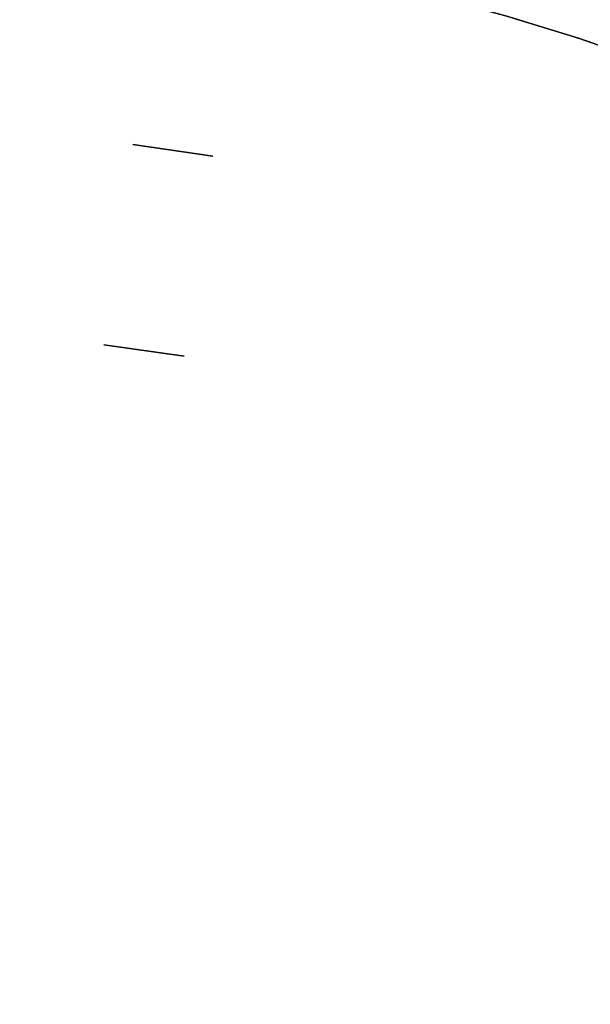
# Model space of a CAD drawing. Header units: millimetres. Extents: x 220 to 1240, y -2940 to -1929.
# Tile 52 of 59: x 750 to 835, y -2264 to -2118. Entities that reach past the tile are written whole.
import ezdxf

# ---------------------------------------------------------------- set-up
doc = ezdxf.new("R2010")
doc.units = ezdxf.units.MM

msp = doc.modelspace()

# ---------------------------------------------------------------- linework, layer by layer
at = {"extrusion": (0.989821, -0.142315, 8.69785e-15)}
msp.add_lwpolyline([(-1945.84, -438), (-1945.87, -440.05), (-1945.98, -442.1), (-1946.15, -444.14), (-1946.4, -446.17), (-1946.71, -448.2), (-1947.09, -450.21), (-1947.54, -452.21), (-1948.06, -454.19), (-1948.65, -456.16), (-1949.3, -458.1), (-1950.02, -460.02), (-1950.81, -461.91), (-1951.65, -463.77), (-1952.57, -465.61), (-1953.54, -467.41), (-1954.57, -469.18), (-1955.67, -470.91), (-1956.82, -472.61), (-1958.03, -474.26), (-1959.3, -475.87), (-1960.62, -477.44), (-1961.99, -478.96), (-1963.41, -480.43), (-1964.89, -481.86), (-1966.41, -483.23), (-1967.97, -484.55), (-1969.58, -485.81), (-1971.24, -487.02), (-1972.93, -488.18), (-1974.66, -489.27), (-1976.43, -490.3), (-1978.23, -491.28), (-1980.07, -492.19), (-1981.93, -493.04), (-1983.83, -493.82), (-1985.75, -494.54), (-1987.69, -495.19), (-1989.65, -495.78), (-1991.63, -496.3), (-1993.63, -496.75), (-1995.64, -497.13), (-1997.67, -497.45), (-1999.7, -497.69), (-2001.74, -497.87), (-2003.79, -497.97), (-2005.84, -498.01)], dxfattribs=at)
at = {"extrusion": (0.989821, -0.142315, -4.9246e-15)}
msp.add_lwpolyline([(-2005.84, 221.99), (-2003.79, 221.96), (-2001.74, 221.86), (-1999.7, 221.68), (-1997.67, 221.44), (-1995.64, 221.12), (-1993.63, 220.74), (-1991.63, 220.29), (-1989.65, 219.77), (-1987.69, 219.18), (-1985.75, 218.53), (-1983.83, 217.81), (-1981.93, 217.03), (-1980.07, 216.18), (-1978.23, 215.27), (-1976.43, 214.29), (-1974.66, 213.26), (-1972.93, 212.17), (-1971.24, 211.01), (-1969.58, 209.8), (-1967.97, 208.54), (-1966.41, 207.22), (-1964.89, 205.85), (-1963.41, 204.42), (-1961.99, 202.95), (-1960.62, 201.43), (-1959.3, 199.86), (-1958.03, 198.25), (-1956.82, 196.6), (-1955.67, 194.9), (-1954.57, 193.17), (-1953.54, 191.4), (-1952.57, 189.6), (-1951.65, 187.76), (-1950.81, 185.9), (-1950.02, 184.01), (-1949.3, 182.09), (-1948.65, 180.15), (-1948.06, 178.18), (-1947.54, 176.2), (-1947.09, 174.2), (-1946.71, 172.19), (-1946.4, 170.16), (-1946.15, 168.13), (-1945.98, 166.09), (-1945.87, 164.04), (-1945.84, 162)], dxfattribs=at)
at = {"extrusion": (0.989821, -0.142315, -3.79929e-16)}
msp.add_lwpolyline([(-2005.84, -498.01), (-2003.79, -497.97), (-2001.74, -497.87), (-1999.7, -497.69), (-1997.67, -497.45), (-1995.64, -497.13), (-1993.63, -496.75), (-1991.63, -496.3), (-1989.65, -495.78), (-1987.69, -495.19), (-1985.75, -494.54), (-1983.83, -493.82), (-1981.93, -493.04), (-1980.07, -492.19), (-1978.23, -491.28), (-1976.43, -490.3), (-1974.66, -489.27), (-1972.93, -488.18), (-1971.24, -487.02), (-1969.58, -485.81), (-1967.97, -484.55), (-1966.41, -483.23), (-1964.89, -481.86), (-1963.41, -480.43), (-1961.99, -478.96), (-1960.62, -477.44), (-1959.3, -475.87), (-1958.03, -474.26), (-1956.82, -472.61), (-1955.67, -470.91), (-1954.57, -469.18), (-1953.54, -467.41), (-1952.57, -465.61), (-1951.65, -463.77), (-1950.81, -461.91), (-1950.02, -460.02), (-1949.3, -458.1), (-1948.65, -456.16), (-1948.06, -454.19), (-1947.54, -452.21), (-1947.09, -450.21), (-1946.71, -448.2), (-1946.4, -446.17), (-1946.15, -444.14), (-1945.98, -442.1), (-1945.87, -440.05), (-1945.84, -438)], dxfattribs=at)
at = {"extrusion": (0.989821, -0.142315, -9.19568e-16)}
msp.add_lwpolyline([(-1945.84, 162), (-1945.87, 164.04), (-1945.98, 166.09), (-1946.15, 168.13), (-1946.4, 170.16), (-1946.71, 172.19), (-1947.09, 174.2), (-1947.54, 176.2), (-1948.06, 178.18), (-1948.65, 180.15), (-1949.3, 182.09), (-1950.02, 184.01), (-1950.81, 185.9), (-1951.65, 187.76), (-1952.57, 189.6), (-1953.54, 191.4), (-1954.57, 193.17), (-1955.67, 194.9), (-1956.82, 196.6), (-1958.03, 198.25), (-1959.3, 199.86), (-1960.62, 201.43), (-1961.99, 202.95), (-1963.41, 204.42), (-1964.89, 205.85), (-1966.41, 207.22), (-1967.97, 208.54), (-1969.58, 209.8), (-1971.24, 211.01), (-1972.93, 212.17), (-1974.66, 213.26), (-1976.43, 214.29), (-1978.23, 215.27), (-1980.07, 216.18), (-1981.93, 217.03), (-1983.83, 217.81), (-1985.75, 218.53), (-1987.69, 219.18), (-1989.65, 219.77), (-1991.63, 220.29), (-1993.63, 220.74), (-1995.64, 221.12), (-1997.67, 221.44), (-1999.7, 221.68), (-2001.74, 221.86), (-2003.79, 221.96), (-2005.84, 221.99)], dxfattribs=at)
at = {"extrusion": (0.989821, -0.142315, 2.57472e-15)}
msp.add_lwpolyline([(-2005.84, -498.01), (-2003.79, -497.97), (-2001.74, -497.87), (-1999.7, -497.69), (-1997.67, -497.45), (-1995.64, -497.13), (-1993.63, -496.75), (-1991.63, -496.3), (-1989.65, -495.78), (-1987.69, -495.19), (-1985.75, -494.54), (-1983.83, -493.82), (-1981.93, -493.04), (-1980.07, -492.19), (-1978.23, -491.28), (-1976.43, -490.3), (-1974.66, -489.27), (-1972.93, -488.18), (-1971.24, -487.02), (-1969.58, -485.81), (-1967.97, -484.55), (-1966.41, -483.23), (-1964.89, -481.86), (-1963.41, -480.43), (-1961.99, -478.96), (-1960.62, -477.44), (-1959.3, -475.87), (-1958.03, -474.26), (-1956.82, -472.61), (-1955.67, -470.91), (-1954.57, -469.18), (-1953.54, -467.41), (-1952.57, -465.61), (-1951.65, -463.77), (-1950.81, -461.91), (-1950.02, -460.02), (-1949.3, -458.1), (-1948.65, -456.16), (-1948.06, -454.19), (-1947.54, -452.21), (-1947.09, -450.21), (-1946.71, -448.2), (-1946.4, -446.17), (-1946.15, -444.14), (-1945.98, -442.1), (-1945.87, -440.05), (-1945.84, -438)], dxfattribs=at)
at = {"extrusion": (0.989821, -0.142315, -1.20335e-15)}
msp.add_lwpolyline([(-1945.84, 162), (-1945.87, 164.04), (-1945.98, 166.09), (-1946.15, 168.13), (-1946.4, 170.16), (-1946.71, 172.19), (-1947.09, 174.2), (-1947.54, 176.2), (-1948.06, 178.18), (-1948.65, 180.15), (-1949.3, 182.09), (-1950.02, 184.01), (-1950.81, 185.9), (-1951.65, 187.76), (-1952.57, 189.6), (-1953.54, 191.4), (-1954.57, 193.17), (-1955.67, 194.9), (-1956.82, 196.6), (-1958.03, 198.25), (-1959.3, 199.86), (-1960.62, 201.43), (-1961.99, 202.95), (-1963.41, 204.42), (-1964.89, 205.85), (-1966.41, 207.22), (-1967.97, 208.54), (-1969.58, 209.8), (-1971.24, 211.01), (-1972.93, 212.17), (-1974.66, 213.26), (-1976.43, 214.29), (-1978.23, 215.27), (-1980.07, 216.18), (-1981.93, 217.03), (-1983.83, 217.81), (-1985.75, 218.53), (-1987.69, 219.18), (-1989.65, 219.77), (-1991.63, 220.29), (-1993.63, 220.74), (-1995.64, 221.12), (-1997.67, 221.44), (-1999.7, 221.68), (-2001.74, 221.86), (-2003.79, 221.96), (-2005.84, 221.99)], dxfattribs=at)
at = {"extrusion": (1.51515e-05, -2.17846e-06, 1)}
msp.add_lwpolyline([(1060.01, -2434.51), (1059.81, -2423.02), (1059.21, -2411.54), (1058.21, -2400.09), (1056.81, -2388.68), (1055.01, -2377.33), (1052.83, -2366.05), (1050.25, -2354.85), (1047.28, -2343.74), (1043.93, -2332.75), (1040.19, -2321.88), (1036.08, -2311.15), (1031.6, -2300.57), (1026.75, -2290.14), (1021.55, -2279.9), (1015.99, -2269.84), (1010.08, -2259.98), (1003.83, -2250.34), (997.25, -2240.91), (990.35, -2231.72), (983.13, -2222.78), (975.6, -2214.09), (967.78, -2205.68), (959.67, -2197.54), (951.27, -2189.68), (942.61, -2182.13), (933.7, -2174.87), (924.53, -2167.94), (915.13, -2161.33), (905.51, -2155.05), (895.67, -2149.1), (885.63, -2143.51), (875.4, -2138.27), (865, -2133.38), (854.43, -2128.86), (843.71, -2124.72), (832.86, -2120.95), (821.87, -2117.55), (810.78, -2114.55), (799.59, -2111.93), (788.32, -2109.7), (776.97, -2107.87), (765.57, -2106.43), (754.12, -2105.39), (742.65, -2104.75), (731.16, -2104.51), (719.66, -2104.67), (708.18, -2105.23), (696.73, -2106.19), (685.32, -2107.55), (673.96, -2109.3), (662.67, -2111.45), (651.46, -2113.99), (640.35, -2116.92), (629.34, -2120.24), (618.46, -2123.93), (607.71, -2128.01), (597.11, -2132.45), (586.68, -2137.26), (576.41, -2142.43), (566.34, -2147.96), (556.46, -2153.83), (546.79, -2160.04), (537.34, -2166.59), (528.13, -2173.46), (519.16, -2180.65), (510.45, -2188.15), (502, -2195.94), (493.83, -2204.03), (485.95, -2212.39), (478.36, -2221.02), (471.08, -2229.91), (464.12, -2239.05), (457.47, -2248.43), (451.16, -2258.04), (445.18, -2267.85), (439.55, -2277.87), (434.27, -2288.08), (429.35, -2298.47), (424.8, -2309.02), (420.61, -2319.72), (416.8, -2330.57), (413.37, -2341.54)], dxfattribs=at)
at = {"extrusion": (-1.51515e-05, 2.17846e-06, 1)}
for points in [[(413.36, -2341.54), (416.79, -2330.57), (420.6, -2319.72), (424.78, -2309.02), (429.34, -2298.47), (434.26, -2288.08), (439.54, -2277.87), (445.17, -2267.85), (451.14, -2258.03), (457.46, -2248.43), (464.1, -2239.05), (471.07, -2229.91), (478.35, -2221.02), (485.94, -2212.39), (493.82, -2204.02), (501.99, -2195.94), (510.44, -2188.14), (519.15, -2180.65), (528.12, -2173.46), (537.33, -2166.59), (546.78, -2160.04), (556.44, -2153.83), (566.32, -2147.96), (576.4, -2142.43), (586.66, -2137.26), (597.1, -2132.45), (607.7, -2128), (618.45, -2123.93), (629.33, -2120.23), (640.34, -2116.92), (651.45, -2113.99), (662.66, -2111.45), (673.95, -2109.3), (685.31, -2107.55), (696.72, -2106.19), (708.17, -2105.23), (719.65, -2104.67), (731.14, -2104.51), (742.63, -2104.75), (754.11, -2105.39), (765.56, -2106.43), (776.96, -2107.87), (788.3, -2109.7), (799.58, -2111.93), (810.77, -2114.55), (821.86, -2117.55), (832.84, -2120.94), (843.7, -2124.72), (854.42, -2128.86), (864.99, -2133.38), (875.39, -2138.26), (885.62, -2143.51), (895.66, -2149.1), (905.5, -2155.04), (915.12, -2161.33), (924.52, -2167.94), (933.69, -2174.87), (942.6, -2182.12), (951.26, -2189.68), (959.65, -2197.53), (967.77, -2205.67), (975.59, -2214.09), (983.12, -2222.78), (990.34, -2231.72), (997.24, -2240.91), (1003.82, -2250.33), (1010.07, -2259.98), (1015.97, -2269.84), (1021.53, -2279.9), (1026.74, -2290.14), (1031.59, -2300.56), (1036.07, -2311.15), (1040.18, -2321.88), (1043.91, -2332.75), (1047.27, -2343.74), (1050.23, -2354.85), (1052.81, -2366.05), (1055, -2377.33), (1056.8, -2388.68), (1058.19, -2400.09), (1059.19, -2411.54), (1059.79, -2423.02), (1059.99, -2434.51)], [(413.37, -2341.54), (416.8, -2330.57), (420.61, -2319.72), (424.79, -2309.02), (429.35, -2298.47), (434.27, -2288.08), (439.55, -2277.87), (445.18, -2267.85), (451.15, -2258.03), (457.47, -2248.43), (464.11, -2239.05), (471.08, -2229.91), (478.36, -2221.02), (485.95, -2212.39), (493.83, -2204.02), (502, -2195.94), (510.44, -2188.15), (519.16, -2180.65), (528.12, -2173.46), (537.34, -2166.59), (546.78, -2160.04), (556.45, -2153.83), (566.33, -2147.96), (576.41, -2142.43), (586.67, -2137.26), (597.11, -2132.45), (607.71, -2128), (618.46, -2123.93), (629.34, -2120.24), (640.34, -2116.92), (651.46, -2113.99), (662.67, -2111.45), (673.96, -2109.3), (685.31, -2107.55), (696.73, -2106.19), (708.18, -2105.23), (719.66, -2104.67), (731.15, -2104.51), (742.64, -2104.75), (754.12, -2105.39), (765.56, -2106.43), (776.97, -2107.87), (788.31, -2109.7), (799.59, -2111.93), (810.78, -2114.55), (821.87, -2117.55), (832.85, -2120.94), (843.71, -2124.72), (854.43, -2128.86), (864.99, -2133.38), (875.4, -2138.27), (885.63, -2143.51), (895.67, -2149.1), (905.5, -2155.05), (915.13, -2161.33), (924.53, -2167.94), (933.69, -2174.87), (942.61, -2182.12), (951.27, -2189.68), (959.66, -2197.53), (967.77, -2205.68), (975.6, -2214.09), (983.12, -2222.78), (990.34, -2231.72), (997.25, -2240.91), (1003.83, -2250.33), (1010.07, -2259.98), (1015.98, -2269.84), (1021.54, -2279.9), (1026.75, -2290.14), (1031.6, -2300.57), (1036.08, -2311.15), (1040.19, -2321.88), (1043.92, -2332.75), (1047.27, -2343.74), (1050.24, -2354.85), (1052.82, -2366.05), (1055.01, -2377.33), (1056.8, -2388.68), (1058.2, -2400.09), (1059.2, -2411.54), (1059.8, -2423.02), (1060, -2434.51)]]:
    msp.add_lwpolyline(points, dxfattribs=at)
for points in [[(742.64, -2104.75), (754.12, -2105.39), (765.56, -2106.43), (776.96, -2107.87), (788.31, -2109.7), (799.58, -2111.93), (810.78, -2114.55), (821.87, -2117.55), (832.85, -2120.94), (843.71, -2124.72), (854.42, -2128.86), (864.99, -2133.38), (875.4, -2138.27), (885.62, -2143.51), (895.66, -2149.1), (905.5, -2155.05), (915.13, -2161.33), (924.53, -2167.94), (933.69, -2174.87), (942.61, -2182.12), (951.27, -2189.68), (959.66, -2197.53), (967.77, -2205.68)], [(968.35, -2206.28), (960.29, -2198.14), (951.95, -2190.29), (943.34, -2182.74), (934.47, -2175.49), (925.36, -2168.55), (916.01, -2161.93), (906.44, -2155.63), (896.65, -2149.68), (886.66, -2144.07), (876.49, -2138.8), (866.14, -2133.9), (855.62, -2129.35), (844.96, -2125.18), (834.15, -2121.37), (823.22, -2117.95), (812.18, -2114.9), (801.04, -2112.24), (789.81, -2109.97), (778.51, -2108.09), (767.15, -2106.61), (755.75, -2105.51), (744.31, -2104.82)], [(968.35, -2206.28), (960.29, -2198.14), (951.95, -2190.29), (943.34, -2182.74), (934.47, -2175.49), (925.36, -2168.55), (916.01, -2161.93), (906.44, -2155.63), (896.65, -2149.68), (886.66, -2144.07), (876.49, -2138.8), (866.14, -2133.9), (855.62, -2129.35), (844.96, -2125.18), (834.15, -2121.37), (823.22, -2117.95), (812.18, -2114.9), (801.04, -2112.24), (789.81, -2109.97), (778.51, -2108.09), (767.15, -2106.61), (755.75, -2105.51), (744.31, -2104.82)], [(778.63, -2138.42), (766.76, -2136.71)], [(778.63, -2138.42), (766.76, -2136.71)], [(778.63, -2138.42), (766.76, -2136.71)], [(778.63, -2138.42), (766.76, -2136.71)], [(778.63, -2138.42), (766.76, -2136.71)], [(778.63, -2138.42), (766.76, -2136.71)], [(766.76, -2136.71), (778.63, -2138.42)], [(766.76, -2136.71), (778.63, -2138.42)], [(762.49, -2166.4), (774.36, -2168.11)], [(774.36, -2168.11), (762.49, -2166.4)], [(774.36, -2168.11), (762.49, -2166.4)], [(774.36, -2168.11), (762.49, -2166.4)], [(762.49, -2166.4), (774.36, -2168.11)], [(762.49, -2166.4), (774.36, -2168.11)]]:
    msp.add_lwpolyline(points)
at = {"extrusion": (0.989821, -0.142315, 9.42432e-15)}
msp.add_lwpolyline([(-1975.84, 401.99), (-1976.86, 401.98), (-1977.89, 401.93), (-1978.91, 401.84), (-1979.92, 401.72), (-1980.94, 401.56), (-1981.94, 401.37), (-1982.94, 401.14), (-1983.93, 400.88), (-1984.91, 400.59), (-1985.88, 400.26), (-1986.84, 399.9), (-1987.79, 399.51), (-1988.72, 399.09), (-1989.64, 398.63), (-1990.54, 398.14), (-1991.43, 397.63), (-1992.29, 397.08), (-1993.14, 396.5), (-1993.97, 395.9), (-1994.77, 395.27), (-1995.55, 394.61), (-1996.31, 393.92), (-1997.05, 393.21), (-1997.76, 392.47), (-1998.45, 391.71), (-1999.11, 390.93), (-1999.74, 390.12), (-2000.35, 389.3), (-2000.92, 388.45), (-2001.47, 387.58), (-2001.99, 386.7), (-2002.47, 385.8), (-2002.93, 384.88), (-2003.35, 383.95), (-2003.75, 383), (-2004.11, 382.04), (-2004.43, 381.07), (-2004.73, 380.09), (-2004.99, 379.1), (-2005.21, 378.1), (-2005.4, 377.09), (-2005.56, 376.08), (-2005.68, 375.06), (-2005.77, 374.04), (-2005.82, 373.02), (-2005.84, 371.99)], dxfattribs=at)
at = {"extrusion": (0.989821, -0.142315, -1.40577e-14)}
msp.add_lwpolyline([(-2005.84, -648.01), (-2005.82, -649.03), (-2005.77, -650.05), (-2005.68, -651.07), (-2005.56, -652.09), (-2005.4, -653.1), (-2005.21, -654.11), (-2004.99, -655.11), (-2004.73, -656.1), (-2004.43, -657.08), (-2004.11, -658.05), (-2003.75, -659.01), (-2003.35, -659.96), (-2002.93, -660.89), (-2002.47, -661.81), (-2001.99, -662.71), (-2001.47, -663.59), (-2000.92, -664.46), (-2000.35, -665.31), (-1999.74, -666.13), (-1999.11, -666.94), (-1998.45, -667.72), (-1997.76, -668.48), (-1997.05, -669.22), (-1996.31, -669.93), (-1995.55, -670.62), (-1994.77, -671.28), (-1993.97, -671.91), (-1993.14, -672.51), (-1992.29, -673.09), (-1991.43, -673.64), (-1990.54, -674.15), (-1989.64, -674.64), (-1988.72, -675.1), (-1987.79, -675.52), (-1986.84, -675.91), (-1985.88, -676.27), (-1984.91, -676.6), (-1983.93, -676.89), (-1982.94, -677.15), (-1981.94, -677.38), (-1980.94, -677.57), (-1979.92, -677.73), (-1978.91, -677.85), (-1977.89, -677.94), (-1976.86, -677.99), (-1975.84, -678.01)], dxfattribs=at)
at = {"extrusion": (0.989821, -0.142315, -5.71469e-15)}
msp.add_lwpolyline([(-1975.84, 401.99), (-1976.86, 401.98), (-1977.89, 401.93), (-1978.91, 401.84), (-1979.92, 401.72), (-1980.94, 401.56), (-1981.94, 401.37), (-1982.94, 401.14), (-1983.93, 400.88), (-1984.91, 400.59), (-1985.88, 400.26), (-1986.84, 399.9), (-1987.79, 399.51), (-1988.72, 399.09), (-1989.64, 398.63), (-1990.54, 398.14), (-1991.43, 397.63), (-1992.29, 397.08), (-1993.14, 396.5), (-1993.97, 395.9), (-1994.77, 395.27), (-1995.55, 394.61), (-1996.31, 393.92), (-1997.05, 393.21), (-1997.76, 392.47), (-1998.45, 391.71), (-1999.11, 390.93), (-1999.74, 390.12), (-2000.35, 389.3), (-2000.92, 388.45), (-2001.47, 387.58), (-2001.99, 386.7), (-2002.47, 385.8), (-2002.93, 384.88), (-2003.35, 383.95), (-2003.75, 383), (-2004.11, 382.04), (-2004.43, 381.07), (-2004.73, 380.09), (-2004.99, 379.1), (-2005.21, 378.1), (-2005.4, 377.09), (-2005.56, 376.08), (-2005.68, 375.06), (-2005.77, 374.04), (-2005.82, 373.02), (-2005.84, 371.99)], dxfattribs=at)
at = {"extrusion": (0.989821, -0.142315, 8.65328e-16)}
msp.add_lwpolyline([(-2005.84, -648.01), (-2005.82, -649.03), (-2005.77, -650.05), (-2005.68, -651.07), (-2005.56, -652.09), (-2005.4, -653.1), (-2005.21, -654.11), (-2004.99, -655.11), (-2004.73, -656.1), (-2004.43, -657.08), (-2004.11, -658.05), (-2003.75, -659.01), (-2003.35, -659.96), (-2002.93, -660.89), (-2002.47, -661.81), (-2001.99, -662.71), (-2001.47, -663.59), (-2000.92, -664.46), (-2000.35, -665.31), (-1999.74, -666.13), (-1999.11, -666.94), (-1998.45, -667.72), (-1997.76, -668.48), (-1997.05, -669.22), (-1996.31, -669.93), (-1995.55, -670.62), (-1994.77, -671.28), (-1993.97, -671.91), (-1993.14, -672.51), (-1992.29, -673.09), (-1991.43, -673.64), (-1990.54, -674.15), (-1989.64, -674.64), (-1988.72, -675.1), (-1987.79, -675.52), (-1986.84, -675.91), (-1985.88, -676.27), (-1984.91, -676.6), (-1983.93, -676.89), (-1982.94, -677.15), (-1981.94, -677.38), (-1980.94, -677.57), (-1979.92, -677.73), (-1978.91, -677.85), (-1977.89, -677.94), (-1976.86, -677.99), (-1975.84, -678.01)], dxfattribs=at)
at = {"extrusion": (0.989821, -0.142315, -5.99506e-15)}
msp.add_lwpolyline([(-2005.84, 371.99), (-2005.82, 373.02), (-2005.77, 374.04), (-2005.68, 375.06), (-2005.56, 376.08), (-2005.4, 377.09), (-2005.21, 378.1), (-2004.99, 379.1), (-2004.73, 380.09), (-2004.43, 381.07), (-2004.11, 382.04), (-2003.75, 383), (-2003.35, 383.95), (-2002.93, 384.88), (-2002.47, 385.8), (-2001.99, 386.7), (-2001.47, 387.58), (-2000.92, 388.45), (-2000.35, 389.3), (-1999.74, 390.12), (-1999.11, 390.93), (-1998.45, 391.71), (-1997.76, 392.47), (-1997.05, 393.21), (-1996.31, 393.92), (-1995.55, 394.61), (-1994.77, 395.27), (-1993.97, 395.9), (-1993.14, 396.5), (-1992.29, 397.08), (-1991.43, 397.63), (-1990.54, 398.14), (-1989.64, 398.63), (-1988.72, 399.09), (-1987.79, 399.51), (-1986.84, 399.9), (-1985.88, 400.26), (-1984.91, 400.59), (-1983.93, 400.88), (-1982.94, 401.14), (-1981.94, 401.37), (-1980.94, 401.56), (-1979.92, 401.72), (-1978.91, 401.84), (-1977.89, 401.93), (-1976.86, 401.98), (-1975.84, 401.99)], dxfattribs=at)
at = {"extrusion": (0.989821, -0.142315, -5.81919e-15)}
msp.add_lwpolyline([(-1975.84, -678.01), (-1976.86, -677.99), (-1977.89, -677.94), (-1978.91, -677.85), (-1979.92, -677.73), (-1980.94, -677.57), (-1981.94, -677.38), (-1982.94, -677.15), (-1983.93, -676.89), (-1984.91, -676.6), (-1985.88, -676.27), (-1986.84, -675.91), (-1987.79, -675.52), (-1988.72, -675.1), (-1989.64, -674.64), (-1990.54, -674.15), (-1991.43, -673.64), (-1992.29, -673.09), (-1993.14, -672.51), (-1993.97, -671.91), (-1994.77, -671.28), (-1995.55, -670.62), (-1996.31, -669.93), (-1997.05, -669.22), (-1997.76, -668.48), (-1998.45, -667.72), (-1999.11, -666.94), (-1999.74, -666.13), (-2000.35, -665.31), (-2000.92, -664.46), (-2001.47, -663.59), (-2001.99, -662.71), (-2002.47, -661.81), (-2002.93, -660.89), (-2003.35, -659.96), (-2003.75, -659.01), (-2004.11, -658.05), (-2004.43, -657.08), (-2004.73, -656.1), (-2004.99, -655.11), (-2005.21, -654.11), (-2005.4, -653.1), (-2005.56, -652.09), (-2005.68, -651.07), (-2005.77, -650.05), (-2005.82, -649.03), (-2005.84, -648.01)], dxfattribs=at)
at = {"extrusion": (0.989821, -0.142315, -8.8895e-15)}
msp.add_lwpolyline([(-2005.84, -498.01), (-2006.86, -498.02), (-2007.89, -498.07), (-2008.91, -498.16), (-2009.92, -498.28), (-2010.94, -498.44), (-2011.94, -498.63), (-2012.94, -498.86), (-2013.93, -499.12), (-2014.91, -499.41), (-2015.88, -499.74), (-2016.84, -500.1), (-2017.79, -500.49), (-2018.72, -500.91), (-2019.64, -501.37), (-2020.54, -501.86), (-2021.43, -502.37), (-2022.29, -502.92), (-2023.14, -503.5), (-2023.97, -504.1), (-2024.77, -504.73), (-2025.55, -505.39), (-2026.31, -506.08), (-2027.05, -506.79), (-2027.76, -507.53), (-2028.45, -508.29), (-2029.11, -509.07), (-2029.74, -509.88), (-2030.35, -510.7), (-2030.92, -511.55), (-2031.47, -512.42), (-2031.99, -513.3), (-2032.47, -514.2), (-2032.93, -515.12), (-2033.35, -516.05), (-2033.75, -517), (-2034.11, -517.96), (-2034.43, -518.93), (-2034.73, -519.91), (-2034.99, -520.9), (-2035.21, -521.9), (-2035.4, -522.91), (-2035.56, -523.92), (-2035.68, -524.94), (-2035.77, -525.96), (-2035.82, -526.98), (-2035.84, -528.01)], dxfattribs=at)
at = {"extrusion": (0.989821, -0.142315, -3.68276e-15)}
msp.add_lwpolyline([(-2035.84, 251.99), (-2035.82, 250.97), (-2035.77, 249.95), (-2035.68, 248.93), (-2035.56, 247.91), (-2035.4, 246.9), (-2035.21, 245.89), (-2034.99, 244.89), (-2034.73, 243.9), (-2034.43, 242.92), (-2034.11, 241.95), (-2033.75, 240.99), (-2033.35, 240.04), (-2032.93, 239.11), (-2032.47, 238.19), (-2031.99, 237.29), (-2031.47, 236.41), (-2030.92, 235.54), (-2030.35, 234.69), (-2029.74, 233.87), (-2029.11, 233.06), (-2028.45, 232.28), (-2027.76, 231.52), (-2027.05, 230.78), (-2026.31, 230.07), (-2025.55, 229.38), (-2024.77, 228.72), (-2023.97, 228.09), (-2023.14, 227.49), (-2022.29, 226.91), (-2021.43, 226.36), (-2020.54, 225.85), (-2019.64, 225.36), (-2018.72, 224.9), (-2017.79, 224.48), (-2016.84, 224.09), (-2015.88, 223.73), (-2014.91, 223.4), (-2013.93, 223.11), (-2012.94, 222.85), (-2011.94, 222.62), (-2010.94, 222.43), (-2009.92, 222.27), (-2008.91, 222.15), (-2007.89, 222.06), (-2006.86, 222.01), (-2005.84, 221.99)], dxfattribs=at)
at = {"extrusion": (0.989821, -0.142315, 2.84583e-17)}
msp.add_lwpolyline([(-2005.84, 356.99), (-2006.86, 356.98), (-2007.89, 356.93), (-2008.91, 356.84), (-2009.92, 356.72), (-2010.94, 356.56), (-2011.94, 356.37), (-2012.94, 356.14), (-2013.93, 355.88), (-2014.91, 355.59), (-2015.88, 355.26), (-2016.84, 354.9), (-2017.79, 354.51), (-2018.72, 354.09), (-2019.64, 353.63), (-2020.54, 353.14), (-2021.43, 352.63), (-2022.29, 352.08), (-2023.14, 351.5), (-2023.97, 350.9), (-2024.77, 350.27), (-2025.55, 349.61), (-2026.31, 348.92), (-2027.05, 348.21), (-2027.76, 347.47), (-2028.45, 346.71), (-2029.11, 345.93), (-2029.74, 345.12), (-2030.35, 344.3), (-2030.92, 343.45), (-2031.47, 342.58), (-2031.99, 341.7), (-2032.47, 340.8), (-2032.93, 339.88), (-2033.35, 338.95), (-2033.75, 338), (-2034.11, 337.04), (-2034.43, 336.07), (-2034.73, 335.09), (-2034.99, 334.1), (-2035.21, 333.1), (-2035.4, 332.09), (-2035.56, 331.08), (-2035.68, 330.06), (-2035.77, 329.04), (-2035.82, 328.02), (-2035.84, 326.99)], dxfattribs=at)
at = {"extrusion": (0.989821, -0.142315, -3.06433e-15)}
msp.add_lwpolyline([(-2035.84, -603), (-2035.82, -604.03), (-2035.77, -605.05), (-2035.68, -606.07), (-2035.56, -607.09), (-2035.4, -608.1), (-2035.21, -609.11), (-2034.99, -610.11), (-2034.73, -611.1), (-2034.43, -612.08), (-2034.11, -613.05), (-2033.75, -614.01), (-2033.35, -614.96), (-2032.93, -615.89), (-2032.47, -616.81), (-2031.99, -617.71), (-2031.47, -618.59), (-2030.92, -619.46), (-2030.35, -620.31), (-2029.74, -621.13), (-2029.11, -621.94), (-2028.45, -622.72), (-2027.76, -623.48), (-2027.05, -624.22), (-2026.31, -624.93), (-2025.55, -625.62), (-2024.77, -626.28), (-2023.97, -626.91), (-2023.14, -627.51), (-2022.29, -628.09), (-2021.43, -628.64), (-2020.54, -629.15), (-2019.64, -629.64), (-2018.72, -630.1), (-2017.79, -630.52), (-2016.84, -630.91), (-2015.88, -631.27), (-2014.91, -631.6), (-2013.93, -631.89), (-2012.94, -632.15), (-2011.94, -632.38), (-2010.94, -632.57), (-2009.92, -632.73), (-2008.91, -632.85), (-2007.89, -632.94), (-2006.86, -632.99), (-2005.84, -633)], dxfattribs=at)
at = {"extrusion": (1, 0, 0)}
for points in [[(-2136.71, 371.99), (-2136.71, 356.99)], [(-2136.71, -633), (-2136.71, -648.01)], [(-2137.56, 371.99), (-2137.56, 356.99)], [(-2137.56, -633), (-2137.56, -648.01)], [(-2138.42, 356.99), (-2138.42, 371.99)], [(-2138.42, -648.01), (-2138.42, -633)], [(-2166.4, -528.01), (-2166.4, -603)], [(-2166.4, 326.99), (-2166.4, 251.99)], [(-2167.26, 326.99), (-2167.26, 251.99)], [(-2167.26, -528.01), (-2167.26, -603)], [(-2168.11, 251.99), (-2168.11, 326.99)], [(-2168.11, -603), (-2168.11, -528.01)]]:
    msp.add_lwpolyline(points, dxfattribs=at)
at = {"extrusion": (0.989821, -0.142315, -8.76465e-16)}
msp.add_lwpolyline([(-2005.84, -498.01), (-2006.86, -498.02), (-2007.89, -498.07), (-2008.91, -498.16), (-2009.92, -498.28), (-2010.94, -498.44), (-2011.94, -498.63), (-2012.94, -498.86), (-2013.93, -499.12), (-2014.91, -499.41), (-2015.88, -499.74), (-2016.84, -500.1), (-2017.79, -500.49), (-2018.72, -500.91), (-2019.64, -501.37), (-2020.54, -501.86), (-2021.43, -502.37), (-2022.29, -502.92), (-2023.14, -503.5), (-2023.97, -504.1), (-2024.77, -504.73), (-2025.55, -505.39), (-2026.31, -506.08), (-2027.05, -506.79), (-2027.76, -507.53), (-2028.45, -508.29), (-2029.11, -509.07), (-2029.74, -509.88), (-2030.35, -510.7), (-2030.92, -511.55), (-2031.47, -512.42), (-2031.99, -513.3), (-2032.47, -514.2), (-2032.93, -515.12), (-2033.35, -516.05), (-2033.75, -517), (-2034.11, -517.96), (-2034.43, -518.93), (-2034.73, -519.91), (-2034.99, -520.9), (-2035.21, -521.9), (-2035.4, -522.91), (-2035.56, -523.92), (-2035.68, -524.94), (-2035.77, -525.96), (-2035.82, -526.98), (-2035.84, -528.01)], dxfattribs=at)
at = {"extrusion": (0.989821, -0.142315, 4.92383e-15)}
msp.add_lwpolyline([(-2035.84, 251.99), (-2035.82, 250.97), (-2035.77, 249.95), (-2035.68, 248.93), (-2035.56, 247.91), (-2035.4, 246.9), (-2035.21, 245.89), (-2034.99, 244.89), (-2034.73, 243.9), (-2034.43, 242.92), (-2034.11, 241.95), (-2033.75, 240.99), (-2033.35, 240.04), (-2032.93, 239.11), (-2032.47, 238.19), (-2031.99, 237.29), (-2031.47, 236.41), (-2030.92, 235.54), (-2030.35, 234.69), (-2029.74, 233.87), (-2029.11, 233.06), (-2028.45, 232.28), (-2027.76, 231.52), (-2027.05, 230.78), (-2026.31, 230.07), (-2025.55, 229.38), (-2024.77, 228.72), (-2023.97, 228.09), (-2023.14, 227.49), (-2022.29, 226.91), (-2021.43, 226.36), (-2020.54, 225.85), (-2019.64, 225.36), (-2018.72, 224.9), (-2017.79, 224.48), (-2016.84, 224.09), (-2015.88, 223.73), (-2014.91, 223.4), (-2013.93, 223.11), (-2012.94, 222.85), (-2011.94, 222.62), (-2010.94, 222.43), (-2009.92, 222.27), (-2008.91, 222.15), (-2007.89, 222.06), (-2006.86, 222.01), (-2005.84, 221.99)], dxfattribs=at)
at = {"extrusion": (0.989821, -0.142315, -2.40989e-15)}
msp.add_lwpolyline([(-2005.84, 356.99), (-2006.86, 356.98), (-2007.89, 356.93), (-2008.91, 356.84), (-2009.92, 356.72), (-2010.94, 356.56), (-2011.94, 356.37), (-2012.94, 356.14), (-2013.93, 355.88), (-2014.91, 355.59), (-2015.88, 355.26), (-2016.84, 354.9), (-2017.79, 354.51), (-2018.72, 354.09), (-2019.64, 353.63), (-2020.54, 353.14), (-2021.43, 352.63), (-2022.29, 352.08), (-2023.14, 351.5), (-2023.97, 350.9), (-2024.77, 350.27), (-2025.55, 349.61), (-2026.31, 348.92), (-2027.05, 348.21), (-2027.76, 347.47), (-2028.45, 346.71), (-2029.11, 345.93), (-2029.74, 345.12), (-2030.35, 344.3), (-2030.92, 343.45), (-2031.47, 342.58), (-2031.99, 341.7), (-2032.47, 340.8), (-2032.93, 339.88), (-2033.35, 338.95), (-2033.75, 338), (-2034.11, 337.04), (-2034.43, 336.07), (-2034.73, 335.09), (-2034.99, 334.1), (-2035.21, 333.1), (-2035.4, 332.09), (-2035.56, 331.08), (-2035.68, 330.06), (-2035.77, 329.04), (-2035.82, 328.02), (-2035.84, 326.99)], dxfattribs=at)
at = {"extrusion": (0.989821, -0.142315, -2.21847e-15)}
msp.add_lwpolyline([(-2035.84, -603), (-2035.82, -604.03), (-2035.77, -605.05), (-2035.68, -606.07), (-2035.56, -607.09), (-2035.4, -608.1), (-2035.21, -609.11), (-2034.99, -610.11), (-2034.73, -611.1), (-2034.43, -612.08), (-2034.11, -613.05), (-2033.75, -614.01), (-2033.35, -614.96), (-2032.93, -615.89), (-2032.47, -616.81), (-2031.99, -617.71), (-2031.47, -618.59), (-2030.92, -619.46), (-2030.35, -620.31), (-2029.74, -621.13), (-2029.11, -621.94), (-2028.45, -622.72), (-2027.76, -623.48), (-2027.05, -624.22), (-2026.31, -624.93), (-2025.55, -625.62), (-2024.77, -626.28), (-2023.97, -626.91), (-2023.14, -627.51), (-2022.29, -628.09), (-2021.43, -628.64), (-2020.54, -629.15), (-2019.64, -629.64), (-2018.72, -630.1), (-2017.79, -630.52), (-2016.84, -630.91), (-2015.88, -631.27), (-2014.91, -631.6), (-2013.93, -631.89), (-2012.94, -632.15), (-2011.94, -632.38), (-2010.94, -632.57), (-2009.92, -632.73), (-2008.91, -632.85), (-2007.89, -632.94), (-2006.86, -632.99), (-2005.84, -633)], dxfattribs=at)
at = {"extrusion": (0.989821, -0.142315, -8.68821e-15)}
msp.add_lwpolyline([(-2035.84, -528.01), (-2035.82, -526.98), (-2035.77, -525.96), (-2035.68, -524.94), (-2035.56, -523.92), (-2035.4, -522.91), (-2035.21, -521.9), (-2034.99, -520.9), (-2034.73, -519.91), (-2034.43, -518.93), (-2034.11, -517.96), (-2033.75, -517), (-2033.35, -516.05), (-2032.93, -515.12), (-2032.47, -514.2), (-2031.99, -513.3), (-2031.47, -512.42), (-2030.92, -511.55), (-2030.35, -510.7), (-2029.74, -509.88), (-2029.11, -509.07), (-2028.45, -508.29), (-2027.76, -507.53), (-2027.05, -506.79), (-2026.31, -506.08), (-2025.55, -505.39), (-2024.77, -504.73), (-2023.97, -504.1), (-2023.14, -503.5), (-2022.29, -502.92), (-2021.43, -502.37), (-2020.54, -501.86), (-2019.64, -501.37), (-2018.72, -500.91), (-2017.79, -500.49), (-2016.84, -500.1), (-2015.88, -499.74), (-2014.91, -499.41), (-2013.93, -499.12), (-2012.94, -498.86), (-2011.94, -498.63), (-2010.94, -498.44), (-2009.92, -498.28), (-2008.91, -498.16), (-2007.89, -498.07), (-2006.86, -498.02), (-2005.84, -498.01)], dxfattribs=at)
at = {"extrusion": (0.989821, -0.142315, 1.67614e-14)}
msp.add_lwpolyline([(-2005.84, 221.99), (-2006.86, 222.01), (-2007.89, 222.06), (-2008.91, 222.15), (-2009.92, 222.27), (-2010.94, 222.43), (-2011.94, 222.62), (-2012.94, 222.85), (-2013.93, 223.11), (-2014.91, 223.4), (-2015.88, 223.73), (-2016.84, 224.09), (-2017.79, 224.48), (-2018.72, 224.9), (-2019.64, 225.36), (-2020.54, 225.85), (-2021.43, 226.36), (-2022.29, 226.91), (-2023.14, 227.49), (-2023.97, 228.09), (-2024.77, 228.72), (-2025.55, 229.38), (-2026.31, 230.07), (-2027.05, 230.78), (-2027.76, 231.52), (-2028.45, 232.28), (-2029.11, 233.06), (-2029.74, 233.87), (-2030.35, 234.69), (-2030.92, 235.54), (-2031.47, 236.41), (-2031.99, 237.29), (-2032.47, 238.19), (-2032.93, 239.11), (-2033.35, 240.04), (-2033.75, 240.99), (-2034.11, 241.95), (-2034.43, 242.92), (-2034.73, 243.9), (-2034.99, 244.89), (-2035.21, 245.89), (-2035.4, 246.9), (-2035.56, 247.91), (-2035.68, 248.93), (-2035.77, 249.95), (-2035.82, 250.97), (-2035.84, 251.99)], dxfattribs=at)
at = {"extrusion": (0.989821, -0.142315, 3.64864e-16)}
msp.add_lwpolyline([(-2035.84, 326.99), (-2035.82, 328.02), (-2035.77, 329.04), (-2035.68, 330.06), (-2035.56, 331.08), (-2035.4, 332.09), (-2035.21, 333.1), (-2034.99, 334.1), (-2034.73, 335.09), (-2034.43, 336.07), (-2034.11, 337.04), (-2033.75, 338), (-2033.35, 338.95), (-2032.93, 339.88), (-2032.47, 340.8), (-2031.99, 341.7), (-2031.47, 342.58), (-2030.92, 343.45), (-2030.35, 344.3), (-2029.74, 345.12), (-2029.11, 345.93), (-2028.45, 346.71), (-2027.76, 347.47), (-2027.05, 348.21), (-2026.31, 348.92), (-2025.55, 349.61), (-2024.77, 350.27), (-2023.97, 350.9), (-2023.14, 351.5), (-2022.29, 352.08), (-2021.43, 352.63), (-2020.54, 353.14), (-2019.64, 353.63), (-2018.72, 354.09), (-2017.79, 354.51), (-2016.84, 354.9), (-2015.88, 355.26), (-2014.91, 355.59), (-2013.93, 355.88), (-2012.94, 356.14), (-2011.94, 356.37), (-2010.94, 356.56), (-2009.92, 356.72), (-2008.91, 356.84), (-2007.89, 356.93), (-2006.86, 356.98), (-2005.84, 356.99)], dxfattribs=at)
at = {"extrusion": (0.989821, -0.142315, -4.51683e-15)}
msp.add_lwpolyline([(-2005.84, -633), (-2006.86, -632.99), (-2007.89, -632.94), (-2008.91, -632.85), (-2009.92, -632.73), (-2010.94, -632.57), (-2011.94, -632.38), (-2012.94, -632.15), (-2013.93, -631.89), (-2014.91, -631.6), (-2015.88, -631.27), (-2016.84, -630.91), (-2017.79, -630.52), (-2018.72, -630.1), (-2019.64, -629.64), (-2020.54, -629.15), (-2021.43, -628.64), (-2022.29, -628.09), (-2023.14, -627.51), (-2023.97, -626.91), (-2024.77, -626.28), (-2025.55, -625.62), (-2026.31, -624.93), (-2027.05, -624.22), (-2027.76, -623.48), (-2028.45, -622.72), (-2029.11, -621.94), (-2029.74, -621.13), (-2030.35, -620.31), (-2030.92, -619.46), (-2031.47, -618.59), (-2031.99, -617.71), (-2032.47, -616.81), (-2032.93, -615.89), (-2033.35, -614.96), (-2033.75, -614.01), (-2034.11, -613.05), (-2034.43, -612.08), (-2034.73, -611.1), (-2034.99, -610.11), (-2035.21, -609.11), (-2035.4, -608.1), (-2035.56, -607.09), (-2035.68, -606.07), (-2035.77, -605.05), (-2035.82, -604.03), (-2035.84, -603)], dxfattribs=at)

doc.saveas('drawing.dxf')
